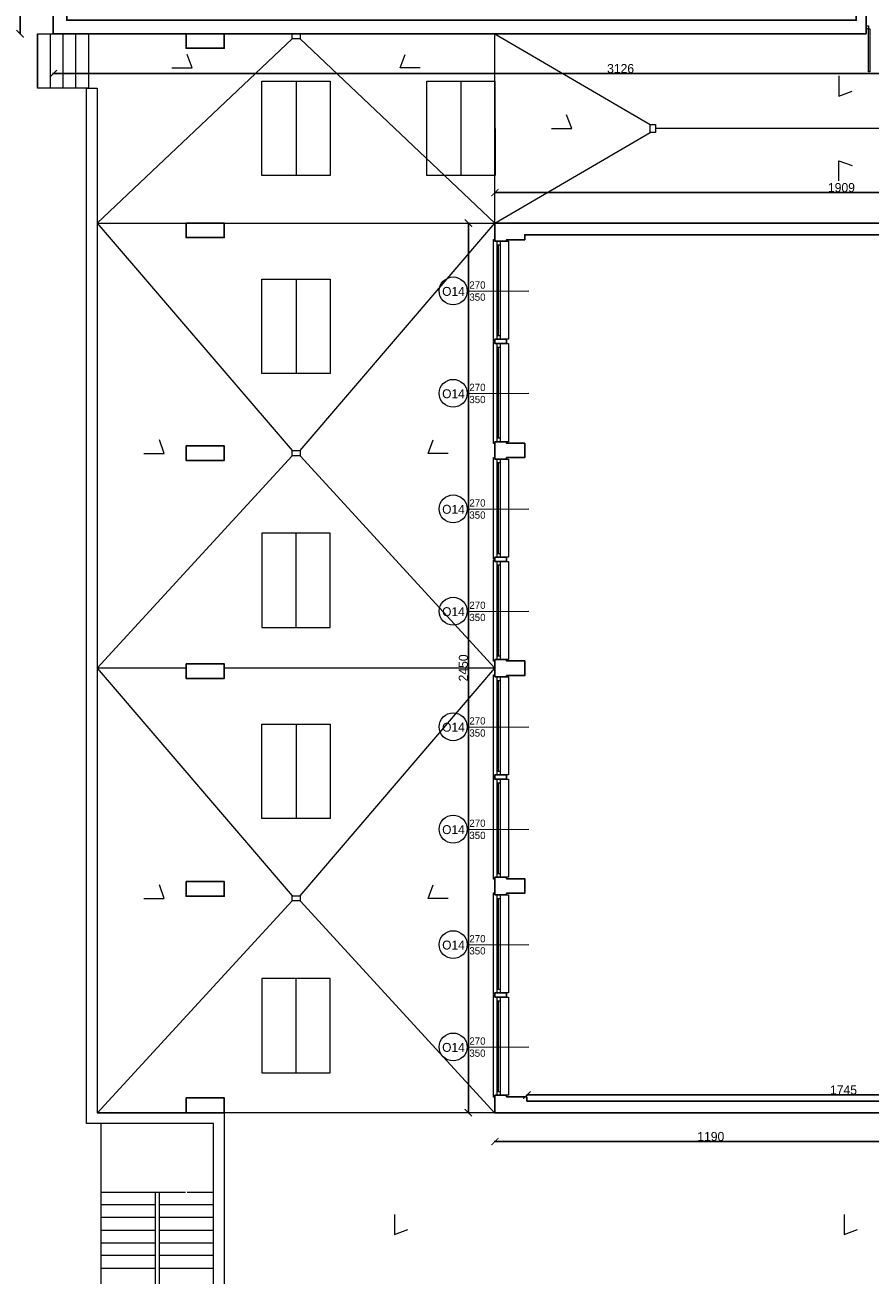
# Model space of a CAD drawing. Header units: centimetres. Extents: x -17621 to 77377, y -18613 to 66.
# Tile 62 of 173: x 6982 to 9311, y -14286 to -10843. Entities that reach past the tile are written whole.
import ezdxf

# ---------------------------------------------------------------- set-up
doc = ezdxf.new("R2010")
doc.units = ezdxf.units.CM
doc.layers.add('0-wymiarowanie rys.CAD', color=5, linetype='Continuous', lineweight=0, true_color=0x0000ff)
for name, color, linetype, lineweight in [('a_drzwi i okna', 2, 'Continuous', 0), ('a_inwentaryzacja', 141, 'Continuous', 0), ('a_wymiarowanie', 211, 'Continuous', 0), ('drzwi', 2, 'Continuous', 0)]:
    doc.layers.add(name, color=color, linetype=linetype, lineweight=lineweight)
for name, color, linetype in [('PDF2_A220 ŚCIANY WEWNĘTRZNE', 7, 'Continuous'), ('PDF2_A250 SCHODY', 7, 'Continuous'), ('PDF2_A310 STOLARKA ZEWNĘTRZNA', 7, 'Continuous'), ('PDF2_WIDOKOWA', 7, 'Continuous')]:
    doc.layers.add(name, color=color, linetype=linetype)
doc.styles.add('PDF Century Gothic', font='GOTHIC.TTF')
doc.dimstyles.new('ISO-25', dxfattribs={"dimtxt": 25, "dimasz": 20, "dimexe": 0.6, "dimexo": 0.375, "dimtad": 1, "dimdec": 0, "dimtxsty": 'PDF Century Gothic', "dimblk": 'ARCHTICK', "dimcen": 2.5, "dimadec": 1, "dimazin": 0, "dimtfac": 1, "dimtdec": 0, "dimtmove": 0, "dimatfit": 3, "dimldrblk": 'ARCHTICK', "dimfxl": 2, "dimfxlon": 1, "dimarcsym": 0})

# ---------------------------------------------------------------- blocks, each defined once
blk = doc.blocks.new('_ArchTick')
at = {"color": 0, "linetype": 'ByBlock', "const_width": 0.15}
blk.add_lwpolyline([(-0.5, -0.5), (0.5, 0.5)], dxfattribs=at)
blk = doc.blocks.new('*D884')
at = {"layer": 'a_wymiarowanie', "color": 0, "linetype": 'Continuous', "lineweight": -2, "transparency": 16777216}
for p, q in [((10051.1, -11420.9), (10053.7, -11420.9)), ((10053.1, -13806.8), (10053.1, -11420.9)), ((10051.1, -13806.8), (10053.7, -13806.8))]:
    blk.add_line(p, q, dxfattribs=at)
at = {"layer": 'Defpoints', "color": 0, "linetype": 'Continuous', "transparency": 16777216}
for p in [(8378.3, -11420.9), (10053.1, -11420.9), (8378.3, -13806.8)]:
    blk.add_point(p, dxfattribs=at)
at = {"layer": 'a_wymiarowanie', "color": 0, "linetype": 'Continuous', "lineweight": -2, "transparency": 16777216, "xscale": 20, "yscale": 20, "zscale": 20}
for p, rotation in [((10053.1, -11420.9), 90), ((10053.1, -13806.8), 270)]:
    blk.add_blockref('_ArchTick', p, dxfattribs=dict(at, rotation=rotation))
at = {"layer": 'a_wymiarowanie', "color": 0, "linetype": 'Continuous', "lineweight": 0, "transparency": 16777216, "insert": (10039.3, -12613.8), "char_height": 25, "attachment_point": 5, "rotation": 90, "style": 'PDF Century Gothic'}
blk.add_mtext('2386', dxfattribs=at)
blk = doc.blocks.new('*D893')
at = {"layer": 'a_wymiarowanie', "color": 0, "linetype": 'Continuous', "lineweight": -2, "transparency": 16777216}
for p, q in [((8365.3, -13792.2), (8365.3, -13789.6)), ((8365.3, -13790.2), (10109.8, -13790.2)), ((10109.8, -13792.2), (10109.8, -13789.6))]:
    blk.add_line(p, q, dxfattribs=at)
at = {"layer": 'Defpoints', "color": 0, "linetype": 'Continuous', "transparency": 16777216}
for p in [(10109.8, -13790.2), (8365.3, -13806.8), (10109.8, -13806.8)]:
    blk.add_point(p, dxfattribs=at)
at = {"layer": 'a_wymiarowanie', "color": 0, "linetype": 'Continuous', "lineweight": -2, "transparency": 16777216, "xscale": 20, "yscale": 20, "zscale": 20, "rotation": 180}
blk.add_blockref('_ArchTick', (8365.3, -13790.2), dxfattribs=at)
at = {"layer": 'a_wymiarowanie', "color": 0, "linetype": 'Continuous', "lineweight": -2, "transparency": 16777216, "xscale": 20, "yscale": 20, "zscale": 20}
blk.add_blockref('_ArchTick', (10109.8, -13790.2), dxfattribs=at)
at = {"layer": 'a_wymiarowanie', "color": 0, "linetype": 'Continuous', "lineweight": 0, "transparency": 16777216, "insert": (9237.5, -13776.4), "char_height": 25, "attachment_point": 5, "style": 'PDF Century Gothic'}
blk.add_mtext('1745', dxfattribs=at)
blk = doc.blocks.new('*D1068')
at = {"layer": '0-wymiarowanie rys.CAD', "color": 0, "linetype": 'Continuous', "lineweight": -2, "transparency": 16777216}
for p, q in [((6970.8, -6498.4), (6968.2, -6498.4)), ((6968.8, -6498.4), (6968.8, -10867.2)), ((6970.8, -10867.2), (6968.2, -10867.2))]:
    blk.add_line(p, q, dxfattribs=at)
at = {"layer": 'Defpoints', "color": 0, "linetype": 'Continuous', "transparency": 16777216}
for p in [(7060.5, -6498.4), (6968.8, -10867.2), (7060.5, -10867.2)]:
    blk.add_point(p, dxfattribs=at)
at = {"layer": '0-wymiarowanie rys.CAD', "color": 0, "linetype": 'Continuous', "lineweight": -2, "transparency": 16777216, "xscale": 20, "yscale": 20, "zscale": 20}
for p, rotation in [((6968.8, -6498.4), 90), ((6968.8, -10867.2), 270)]:
    blk.add_blockref('_ArchTick', p, dxfattribs=dict(at, rotation=rotation))
at = {"layer": '0-wymiarowanie rys.CAD', "color": 0, "linetype": 'Continuous', "transparency": 16777216, "insert": (6955.1, -8682.8), "char_height": 25, "attachment_point": 5, "rotation": 90, "style": 'PDF Century Gothic'}
blk.add_mtext('4369', dxfattribs=at)
blk = doc.blocks.new('*D1069')
at = {"layer": '0-wymiarowanie rys.CAD', "color": 0, "linetype": 'Continuous', "lineweight": -2, "transparency": 16777216}
for p, q in [((7060.5, -10974.9), (7060.5, -10977.5)), ((7060.5, -10976.9), (10186.4, -10976.9)), ((10186.4, -10974.9), (10186.4, -10977.5))]:
    blk.add_line(p, q, dxfattribs=at)
at = {"layer": 'Defpoints', "color": 0, "linetype": 'Continuous', "transparency": 16777216}
for p in [(7060.5, -10867.2), (10186.4, -10867.2), (10186.4, -10976.9)]:
    blk.add_point(p, dxfattribs=at)
at = {"layer": '0-wymiarowanie rys.CAD', "color": 0, "linetype": 'Continuous', "lineweight": -2, "transparency": 16777216, "xscale": 20, "yscale": 20, "zscale": 20, "rotation": 180}
blk.add_blockref('_ArchTick', (7060.5, -10976.9), dxfattribs=at)
at = {"layer": '0-wymiarowanie rys.CAD', "color": 0, "linetype": 'Continuous', "lineweight": -2, "transparency": 16777216, "xscale": 20, "yscale": 20, "zscale": 20}
blk.add_blockref('_ArchTick', (10186.4, -10976.9), dxfattribs=at)
at = {"layer": '0-wymiarowanie rys.CAD', "color": 0, "linetype": 'Continuous', "transparency": 16777216, "insert": (8623.4, -10963.2), "char_height": 25, "attachment_point": 5, "style": 'PDF Century Gothic'}
blk.add_mtext('3126', dxfattribs=at)
blk = doc.blocks.new('*D1071')
at = {"layer": '0-wymiarowanie rys.CAD', "color": 0, "linetype": 'Continuous', "lineweight": -2, "transparency": 16777216}
for p, q in [((8277.1, -11306.8), (8277.1, -11304.2)), ((10186.4, -11304.8), (8277.1, -11304.8)), ((10186.4, -11306.8), (10186.4, -11304.2))]:
    blk.add_line(p, q, dxfattribs=at)
at = {"layer": 'Defpoints', "color": 0, "linetype": 'Continuous', "transparency": 16777216}
for p in [(8277.1, -11304.8), (8277.1, -11388.7), (10186.4, -11388.7)]:
    blk.add_point(p, dxfattribs=at)
at = {"layer": '0-wymiarowanie rys.CAD', "color": 0, "linetype": 'Continuous', "lineweight": -2, "transparency": 16777216, "xscale": 20, "yscale": 20, "zscale": 20, "rotation": 180}
blk.add_blockref('_ArchTick', (8277.1, -11304.8), dxfattribs=at)
at = {"layer": '0-wymiarowanie rys.CAD', "color": 0, "linetype": 'Continuous', "lineweight": -2, "transparency": 16777216, "xscale": 20, "yscale": 20, "zscale": 20}
blk.add_blockref('_ArchTick', (10186.4, -11304.8), dxfattribs=at)
at = {"layer": '0-wymiarowanie rys.CAD', "color": 0, "linetype": 'Continuous', "transparency": 16777216, "insert": (9231.8, -11291), "char_height": 25, "attachment_point": 5, "style": 'PDF Century Gothic'}
blk.add_mtext('1909', dxfattribs=at)
blk = doc.blocks.new('*D1072')
at = {"layer": '0-wymiarowanie rys.CAD', "color": 0, "linetype": 'Continuous', "lineweight": -2, "transparency": 16777216}
for p, q in [((8205.9, -11388.7), (8203.3, -11388.7)), ((8203.9, -11388.7), (8203.9, -13838.9)), ((8205.9, -13838.9), (8203.3, -13838.9))]:
    blk.add_line(p, q, dxfattribs=at)
at = {"layer": 'Defpoints', "color": 0, "linetype": 'Continuous', "transparency": 16777216}
for p in [(8277.1, -11388.7), (8203.9, -13838.9), (8277.1, -13838.9)]:
    blk.add_point(p, dxfattribs=at)
at = {"layer": '0-wymiarowanie rys.CAD', "color": 0, "linetype": 'Continuous', "lineweight": -2, "transparency": 16777216, "xscale": 20, "yscale": 20, "zscale": 20}
for p, rotation in [((8203.9, -11388.7), 90), ((8203.9, -13838.9), 270)]:
    blk.add_blockref('_ArchTick', p, dxfattribs=dict(at, rotation=rotation))
at = {"layer": '0-wymiarowanie rys.CAD', "color": 0, "linetype": 'Continuous', "transparency": 16777216, "insert": (8190.2, -12613.8), "char_height": 25, "attachment_point": 5, "rotation": 90, "style": 'PDF Century Gothic'}
blk.add_mtext('2450', dxfattribs=at)
blk = doc.blocks.new('*D1073')
at = {"layer": '0-wymiarowanie rys.CAD', "color": 0, "linetype": 'Continuous', "lineweight": -2, "transparency": 16777216}
for p, q in [((8277.1, -13916.4), (8277.1, -13919)), ((8277.1, -13918.4), (9466.7, -13918.4)), ((9466.7, -13916.4), (9466.7, -13919))]:
    blk.add_line(p, q, dxfattribs=at)
at = {"layer": 'Defpoints', "color": 0, "linetype": 'Continuous', "transparency": 16777216}
for p in [(8277.1, -13840.6), (9466.7, -13840.6), (9466.7, -13918.4)]:
    blk.add_point(p, dxfattribs=at)
at = {"layer": '0-wymiarowanie rys.CAD', "color": 0, "linetype": 'Continuous', "lineweight": -2, "transparency": 16777216, "xscale": 20, "yscale": 20, "zscale": 20, "rotation": 180}
blk.add_blockref('_ArchTick', (8277.1, -13918.4), dxfattribs=at)
at = {"layer": '0-wymiarowanie rys.CAD', "color": 0, "linetype": 'Continuous', "lineweight": -2, "transparency": 16777216, "xscale": 20, "yscale": 20, "zscale": 20}
blk.add_blockref('_ArchTick', (9466.7, -13918.4), dxfattribs=at)
at = {"layer": '0-wymiarowanie rys.CAD', "color": 0, "linetype": 'Continuous', "transparency": 16777216, "insert": (8871.9, -13904.6), "char_height": 25, "attachment_point": 5, "style": 'PDF Century Gothic'}
blk.add_mtext('1190', dxfattribs=at)

msp = doc.modelspace()

# ---------------------------------------------------------------- linework, layer by layer
at = {"layer": 'a_drzwi i okna'}
for p, q in [((8200.6, -11576), (8370.8, -11575.6)), ((8200.6, -11857.9), (8370.8, -11857.5)), ((8200.6, -12176.3), (8370.8, -12175.9)), ((8200.6, -12458.2), (8370.8, -12457.8)), ((8200.6, -12776.6), (8370.8, -12776.1)), ((8200.6, -13058.5), (8370.8, -13058.1)), ((8200.6, -13376.4), (8370.8, -13376)), ((8200.6, -13658.4), (8370.8, -13657.9))]:
    msp.add_line(p, q, dxfattribs=at)
for centre in [(8162.1, -11575.5), (8162.1, -11857.5), (8162.1, -12175.8), (8162.1, -12457.7), (8162.1, -12776.1), (8162.1, -13058), (8162.1, -13376), (8162.1, -13657.9)]:
    msp.add_circle(centre, 38.4, dxfattribs=at)
at = {"layer": 'a_inwentaryzacja', "lineweight": 25}
for p, q in [((8277.1, -13838.9), (8277.1, -13790.7)), ((8277.1, -13790.7), (8309.3, -13790.7)), ((8309.3, -13790.7), (8309.3, -13794.9)), ((8309.3, -13794.9), (8365.3, -13794.9)), ((8365.3, -13794.9), (8365.3, -13806.8)), ((9466.7, -13838.9), (8277.1, -13838.9)), ((8365.3, -13806.8), (10109.8, -13806.8))]:
    msp.add_line(p, q, dxfattribs=at)
for points in [[(7097.7, -10789.7), (7060.5, -10789.7), (7060.5, -10867.2), (9299.9, -10867.2), (9299.9, -9857.1), (9272.8, -9857.1), (9272.8, -10829.9), (7097.7, -10829.9)], [(8309.3, -11720.6), (8309.3, -11708.7), (8277.1, -11708.7), (8277.1, -11720.6)], [(8277.1, -12038.9), (8309.3, -12038.9), (8309.3, -12034.7), (8359.3, -12034.7), (8359.3, -11994.9), (8309.3, -11994.9), (8309.3, -11990.7), (8277.1, -11990.7)], [(8309.3, -12320.9), (8309.3, -12309), (8277.1, -12309), (8277.1, -12320.9)], [(8277.1, -12638.4), (8309.3, -12638.4), (8309.3, -12635), (8359.3, -12635), (8359.3, -12594.4), (8309.3, -12594.4), (8309.3, -12591), (8277.1, -12591)], [(8277.1, -13238.7), (8309.3, -13238.7), (8309.3, -13234.4), (8359.3, -13234.4), (8359.3, -13194.6), (8309.3, -13194.6), (8309.3, -13190.4), (8277.1, -13190.4)], [(8309.3, -13520.6), (8309.3, -13508.7), (8277.1, -13508.7), (8277.1, -13520.6)]]:
    msp.add_lwpolyline(points, close=True, dxfattribs=at)
for points in [[(10171.1, -11626.6), (10171.1, -11388.7), (8277.1, -11388.7), (8277.1, -11438.7), (8309.3, -11438.7), (8309.3, -11434.4), (8359.3, -11434.4), (8359.3, -11420.9), (10148.9, -11420.9), (10148.9, -11434.4), (10148.8, -11434.4), (10148.8, -11626.6), (10221.1, -11626.6), (10221.1, -11161.8), (10186.4, -11161.8), (10186.4, -11626.6)], [(8309.3, -12908.5), (8277.1, -12908.5), (8309.3, -12908.5), (8309.3, -12920.3), (8277.1, -12920.3), (8309.3, -12920.3)]]:
    msp.add_lwpolyline(points, dxfattribs=at)
at = {"layer": 'drzwi'}
msp.add_lwpolyline([(9306.5, -10853.5), (9299.9, -10853.5), (9299.9, -10845.1), (9306.5, -10845.1), (9306.5, -10853.5), (9310.5, -10853.5), (9310.5, -10972.1), (9306.6, -10972.2), (9306.5, -10853.5)], dxfattribs=at)
at = {"layer": 'PDF2_A220 ŚCIANY WEWNĘTRZNE', "lineweight": 25}
for points in [[(7426.3, -10867.2), (7531.2, -10867.2), (7531.2, -10907), (7426.3, -10907)], [(7426.3, -11388.7), (7531.2, -11388.7), (7531.2, -11428.5), (7426.3, -11428.5)], [(7426.3, -12002.5), (7531.2, -12002.5), (7531.2, -12042.3), (7426.3, -12042.3)], [(7426.3, -12602.8), (7531.2, -12602.8), (7531.2, -12642.6), (7426.3, -12642.6)], [(7426.3, -13202.3), (7531.2, -13202.3), (7531.2, -13242.9), (7426.3, -13242.9)], [(7426.3, -13798.3), (7531.2, -13798.3), (7531.2, -13838.9), (7426.3, -13838.9)]]:
    msp.add_lwpolyline(points, close=True, dxfattribs=at)
msp.add_lwpolyline([(8277.1, -12908.5), (8277.1, -12920.3)], dxfattribs=at)
at = {"layer": 'PDF2_A250 SCHODY', "lineweight": 5}
for points in [[(7016.5, -10867.2), (7016.5, -11017)], [(7157, -10867.2), (7157, -11017), (7016.5, -11017), (7016.5, -10867.2), (7060.5, -10867.2)], [(7052, -10867.2), (7052, -11017)], [(7086.7, -10867.2), (7086.7, -11017)], [(7121.5, -10867.2), (7121.5, -11017)], [(7191.7, -13868.6), (7191.7, -14477.3), (7267.1, -14477.3)], [(7191.7, -14057.4), (7346.7, -14057.4), (7424.6, -14057.4)], [(7428.8, -14057.4), (7501.6, -14057.4)], [(7191.7, -14092.1), (7341.6, -14092.1)], [(7351.7, -14092.1), (7501.6, -14092.1)], [(7191.7, -14126.8), (7341.6, -14126.8)], [(7351.7, -14126.8), (7501.6, -14126.8)], [(7191.7, -14162.4), (7341.6, -14162.4)], [(7351.7, -14162.4), (7501.6, -14162.4)], [(7191.7, -14197.1), (7341.6, -14197.1)], [(7351.7, -14197.1), (7501.6, -14197.1)], [(7191.7, -14231.8), (7341.6, -14231.8)], [(7351.7, -14231.8), (7501.6, -14231.8)], [(7191.7, -14267.4), (7341.6, -14267.4)], [(7351.7, -14267.4), (7501.6, -14267.4)]]:
    msp.add_lwpolyline(points, dxfattribs=at)
msp.add_lwpolyline([(7351.7, -14477.3), (7341.6, -14477.3), (7341.6, -14057.4), (7351.7, -14057.4)], close=True, dxfattribs=at)
at = {"layer": 'PDF2_A310 STOLARKA ZEWNĘTRZNA', "lineweight": 5}
for points in [[(8314.4, -11708.7), (8277.1, -11708.7), (8277.1, -11713.8), (8272.9, -11713.8), (8272.9, -11438.7), (8272.9, -11433.6), (8277.1, -11433.6), (8277.1, -11438.7), (8314.4, -11438.7)], [(8292.4, -11708.7), (8292.4, -11698.6), (8292.4, -11448.8), (8292.4, -11438.7), (8282.2, -11438.7), (8282.2, -11448.8), (8282.2, -11698.6), (8282.2, -11708.7)], [(8314.4, -11990.7), (8277.1, -11990.7), (8277.1, -11995.8), (8272.9, -11995.8), (8272.9, -11720.6), (8272.9, -11715.5), (8277.1, -11715.5), (8277.1, -11720.6), (8314.4, -11720.6)], [(8292.4, -11990.7), (8292.4, -11980.5), (8292.4, -11730.8), (8292.4, -11720.6), (8282.2, -11720.6), (8282.2, -11730.8), (8282.2, -11980.5), (8282.2, -11990.7)], [(8314.4, -12309), (8277.1, -12309), (8277.1, -12313.3), (8272.9, -12313.3), (8272.9, -12038.9), (8272.9, -12033.9), (8277.1, -12033.9), (8277.1, -12038.9), (8314.4, -12038.9)], [(8292.4, -12309), (8292.4, -12298.9), (8292.4, -12048.3), (8292.4, -12038.9), (8282.2, -12038.9), (8282.2, -12048.3), (8282.2, -12298.9), (8282.2, -12309)], [(8314.4, -12591), (8277.1, -12591), (8277.1, -12595.2), (8272.9, -12595.2), (8272.9, -12320.9), (8272.9, -12315.8), (8277.1, -12315.8), (8277.1, -12320.9), (8314.4, -12320.9)], [(8292.4, -12591), (8292.4, -12580.8), (8292.4, -12330.2), (8292.4, -12320.9), (8282.2, -12320.9), (8282.2, -12330.2), (8282.2, -12580.8), (8282.2, -12591)], [(8314.4, -12908.5), (8277.1, -12908.5), (8277.1, -12913.5), (8272.9, -12913.5), (8272.9, -12638.4), (8272.9, -12633.3), (8277.1, -12633.3), (8277.1, -12638.4), (8314.4, -12638.4)], [(8292.4, -12908.5), (8292.4, -12898.3), (8292.4, -12648.5), (8292.4, -12638.4), (8282.2, -12638.4), (8282.2, -12648.5), (8282.2, -12898.3), (8282.2, -12908.5)], [(8314.4, -13190.4), (8277.1, -13190.4), (8277.1, -13195.5), (8272.9, -13195.5), (8272.9, -12920.3), (8272.9, -12915.2), (8277.1, -12915.2), (8277.1, -12920.3), (8314.4, -12920.3)], [(8292.4, -13190.4), (8292.4, -13180.2), (8292.4, -12930.5), (8292.4, -12920.3), (8282.2, -12920.3), (8282.2, -12930.5), (8282.2, -13180.2), (8282.2, -13190.4)], [(8314.4, -13508.7), (8277.1, -13508.7), (8277.1, -13513.8), (8272.9, -13513.8), (8272.9, -13238.7), (8272.9, -13233.6), (8277.1, -13233.6), (8277.1, -13238.7), (8314.4, -13238.7)], [(8292.4, -13508.7), (8292.4, -13498.6), (8292.4, -13248.8), (8292.4, -13238.7), (8282.2, -13238.7), (8282.2, -13248.8), (8282.2, -13498.6), (8282.2, -13508.7)], [(8314.4, -13790.7), (8277.1, -13790.7), (8277.1, -13795.8), (8272.9, -13795.8), (8272.9, -13520.6), (8272.9, -13515.5), (8277.1, -13515.5), (8277.1, -13520.6), (8314.4, -13520.6)], [(8292.4, -13790.7), (8292.4, -13780.5), (8292.4, -13530.8), (8292.4, -13520.6), (8282.2, -13520.6), (8282.2, -13530.8), (8282.2, -13780.5), (8282.2, -13790.7)]]:
    msp.add_lwpolyline(points, close=True, dxfattribs=at)
for points in [[(8282.2, -11448.8), (8292.4, -11448.8)], [(8287.3, -11698.6), (8287.3, -11448.8)], [(8282.2, -11698.6), (8292.4, -11698.6)], [(8282.2, -11730.8), (8292.4, -11730.8)], [(8287.3, -11980.5), (8287.3, -11730.8)], [(8282.2, -11980.5), (8292.4, -11980.5)], [(8282.2, -12048.3), (8292.4, -12048.3)], [(8287.3, -12298.9), (8287.3, -12048.3)], [(8282.2, -12298.9), (8292.4, -12298.9)], [(8282.2, -12330.2), (8292.4, -12330.2)], [(8287.3, -12580.8), (8287.3, -12330.2)], [(8282.2, -12580.8), (8292.4, -12580.8)], [(8282.2, -12648.5), (8292.4, -12648.5)], [(8287.3, -12898.3), (8287.3, -12648.5)], [(8282.2, -12898.3), (8292.4, -12898.3)], [(8282.2, -12930.5), (8292.4, -12930.5)], [(8287.3, -13180.2), (8287.3, -12930.5)], [(8282.2, -13180.2), (8292.4, -13180.2)], [(8282.2, -13248.8), (8292.4, -13248.8)], [(8287.3, -13498.6), (8287.3, -13248.8)], [(8282.2, -13498.6), (8292.4, -13498.6)], [(8282.2, -13530.8), (8292.4, -13530.8)], [(8287.3, -13780.5), (8287.3, -13530.8)], [(8282.2, -13780.5), (8292.4, -13780.5)]]:
    msp.add_lwpolyline(points, dxfattribs=at)
at = {"layer": 'PDF2_WIDOKOWA', "lineweight": 5}
for points in [[(7718.4, -10880.7), (7181.6, -11388.7), (8277.1, -11388.7), (8277.1, -10867.2), (8704.7, -11116.9)], [(7740.4, -10880.7), (8277.1, -11388.7), (8704.7, -11138.9)], [(7387.3, -10961.1), (7443.2, -10961.1), (7429.6, -10923.9)], [(8071.4, -10961.1), (8016.4, -10961.1), (8029.9, -10923.9)], [(10186.4, -14477.3), (7501.6, -14477.3), (7501.6, -13868.6), (7151.9, -13868.6), (7151.9, -11017), (7181.6, -11017), (7181.6, -13838.9), (7531.2, -13838.9), (7531.2, -14446.8), (10185.5, -14447.7)], [(7151.9, -13868.6), (7151.9, -11017)], [(7729.4, -10997.6), (7729.4, -11257.5)], [(8183.2, -10997.6), (8183.2, -11257.5)], [(9224.6, -10983.2), (9224.6, -11039), (9261.8, -11025.5)], [(8432.9, -11127.9), (8488.8, -11127.9), (8474.4, -11090.7)], [(9730, -11127.9), (8719.1, -11127.9)], [(9224.6, -11271.9), (9224.6, -11216.8), (9261.8, -11230.4)], [(7181.6, -11388.7), (7718.4, -12015.2)], [(7740.4, -12015.2), (8277.1, -11388.7)], [(7729.4, -11542.8), (7729.4, -11802.7)], [(7310.3, -12022.9), (7366.1, -12022.9), (7352.6, -11985.6)], [(8148.5, -12022.9), (8093.4, -12022.9), (8107, -11985.6)], [(7426.3, -12614.7), (7181.6, -12614.7), (7718.4, -12029.6)], [(7740.4, -12029.6), (8277.1, -12614.7), (7531.2, -12614.7)], [(7729.4, -12502.9), (7729.4, -12243)], [(7181.6, -12614.7), (7718.4, -13241.2)], [(7740.4, -13241.2), (8277.1, -12614.7)], [(7729.4, -12768.8), (7729.4, -13028.7)], [(7310.3, -13248.8), (7366.1, -13248.8), (7352.6, -13211.6)], [(8148.5, -13248.8), (8093.4, -13248.8), (8107, -13211.6)], [(7718.4, -13255.6), (7181.6, -13840.6)], [(7740.4, -13255.6), (8277.1, -13840.6)], [(7729.4, -13728.9), (7729.4, -13469)], [(7151.9, -13838.9), (7151.9, -13838.9)], [(8277.1, -13838.9), (7181.6, -13838.9)], [(8000.3, -14119.2), (8000.3, -14174.2), (8037.5, -14160.7)], [(9239, -14119.2), (9239, -14174.2), (9276.2, -14160.7)]]:
    msp.add_lwpolyline(points, dxfattribs=at)
for points in [[(7740.4, -10867.2), (7740.4, -10880.7), (7718.4, -10880.7), (7718.4, -10867.2)], [(7823.3, -10997.6), (7823.3, -11257.5), (7635.4, -11257.5), (7634.5, -10997.6)], [(8277.1, -10997.6), (8278, -11257.5), (8089.2, -11257.5), (8089.2, -10997.6)], [(8704.7, -11116.9), (8719.1, -11116.9), (8719.1, -11138.9), (8704.7, -11138.9)], [(7823.3, -11542.8), (7823.3, -11802.7), (7635.4, -11802.7), (7634.5, -11542.8)], [(7740.4, -12015.2), (7740.4, -12029.6), (7718.4, -12029.6), (7718.4, -12015.2)], [(7823.3, -12502.9), (7823.3, -12243), (7635.4, -12243), (7634.5, -12502.9)], [(7823.3, -12768.8), (7823.3, -13028.7), (7635.4, -13028.7), (7634.5, -12768.8)], [(7740.4, -13241.2), (7740.4, -13255.6), (7718.4, -13255.6), (7718.4, -13241.2)], [(7823.3, -13728.9), (7823.3, -13469), (7635.4, -13469), (7634.5, -13728.9)]]:
    msp.add_lwpolyline(points, close=True, dxfattribs=at)

# ---------------------------------------------------------------- texts
at = {"layer": 'a_drzwi i okna', "style": 'PDF Century Gothic'}
for s, width, gutter_width, heights, insert, char_height, attachment_point in [('O14', 220.698, 15.3, [199.8], (8193.9, -11589.4), 24.55, 9), ('270\\P350', 179.816, 12.5, [162.8], (8251.3, -11549.2), 20, 3), ('270\\P350', 179.816, 12.5, [162.8], (8251.3, -11831.2), 20, 3), ('O14', 220.698, 15.3, [199.8], (8193.9, -11871.3), 24.55, 9), ('270\\P350', 179.816, 12.5, [162.8], (8251.3, -12149.5), 20, 3), ('O14', 220.698, 15.3, [199.8], (8193.9, -12189.6), 24.55, 9), ('O14', 220.698, 15.3, [199.8], (8193.9, -12471.6), 24.55, 9), ('270\\P350', 179.816, 12.5, [162.8], (8251.3, -12431.4), 20, 3), ('O14', 220.698, 15.3, [199.8], (8193.9, -12789.9), 24.55, 9), ('270\\P350', 179.816, 12.5, [162.8], (8251.3, -12749.8), 20, 3), ('O14', 220.698, 15.3, [199.8], (8193.9, -13071.9), 24.55, 9), ('270\\P350', 179.816, 12.5, [162.8], (8251.3, -13031.7), 20, 3), ('270\\P350', 179.816, 12.5, [162.8], (8251.3, -13349.7), 20, 3), ('O14', 220.698, 15.3, [199.8], (8193.9, -13389.8), 24.55, 9), ('270\\P350', 179.816, 12.5, [162.8], (8251.3, -13631.6), 20, 3), ('O14', 220.698, 15.3, [199.8], (8193.9, -13671.7), 24.55, 9)]:
    msp.add_mtext_dynamic_manual_height_columns(s, width=width, gutter_width=gutter_width, heights=heights, dxfattribs=dict(at, insert=insert, char_height=char_height, attachment_point=attachment_point))

# ---------------------------------------------------------------- dimensions: what is measured, and where the dimension line sits
at = {"layer": '0-wymiarowanie rys.CAD', "linetype": 'Continuous'}
for base, p1, p2, picture, middle in [((6968.8, -10867.2), (7060.5, -6498.4), (7060.5, -10867.2), '*D1068', (6955.1, -8682.8)), ((8203.9, -13838.9), (8277.1, -11388.7), (8277.1, -13838.9), '*D1072', (8190.2, -12613.8))]:
    dim = msp.add_linear_dim(base=base, p1=p1, p2=p2, angle=90, dimstyle='ISO-25', dxfattribs=at)
    dim.commit()
    dim.dimension.update_dxf_attribs({"geometry": picture, "text_midpoint": middle})
for base, p1, p2, picture, middle in [((10186.4, -10976.9), (7060.5, -10867.2), (10186.4, -10867.2), '*D1069', (8623.4, -10963.2)), ((8277.1, -11304.8), (10186.4, -11388.7), (8277.1, -11388.7), '*D1071', (9231.8, -11291)), ((9466.7, -13918.4), (8277.1, -13840.6), (9466.7, -13840.6), '*D1073', (8871.9, -13904.6))]:
    dim = msp.add_linear_dim(base=base, p1=p1, p2=p2, dimstyle='ISO-25', dxfattribs=at)
    dim.commit()
    dim.dimension.update_dxf_attribs({"geometry": picture, "text_midpoint": middle})
at = {"layer": 'a_wymiarowanie', "linetype": 'Continuous', "lineweight": 0}
dim = msp.add_linear_dim(base=(10053.1, -11420.9), p1=(8378.3, -13806.8), p2=(8378.3, -11420.9), angle=90, dimstyle='ISO-25', dxfattribs=at)
dim.commit()
dim.dimension.update_dxf_attribs({"geometry": '*D884', "text_midpoint": (10039.3, -12613.8)})
dim = msp.add_linear_dim(base=(10109.8038, -13790.1661), p1=(8365.2746, -13806.7734), p2=(10109.8038, -13806.7734), dimstyle='ISO-25', dxfattribs=at)
dim.commit()
dim.dimension.update_dxf_attribs({"geometry": '*D893', "text_midpoint": (9237.5392, -13776.4123)})

doc.saveas('drawing.dxf')
